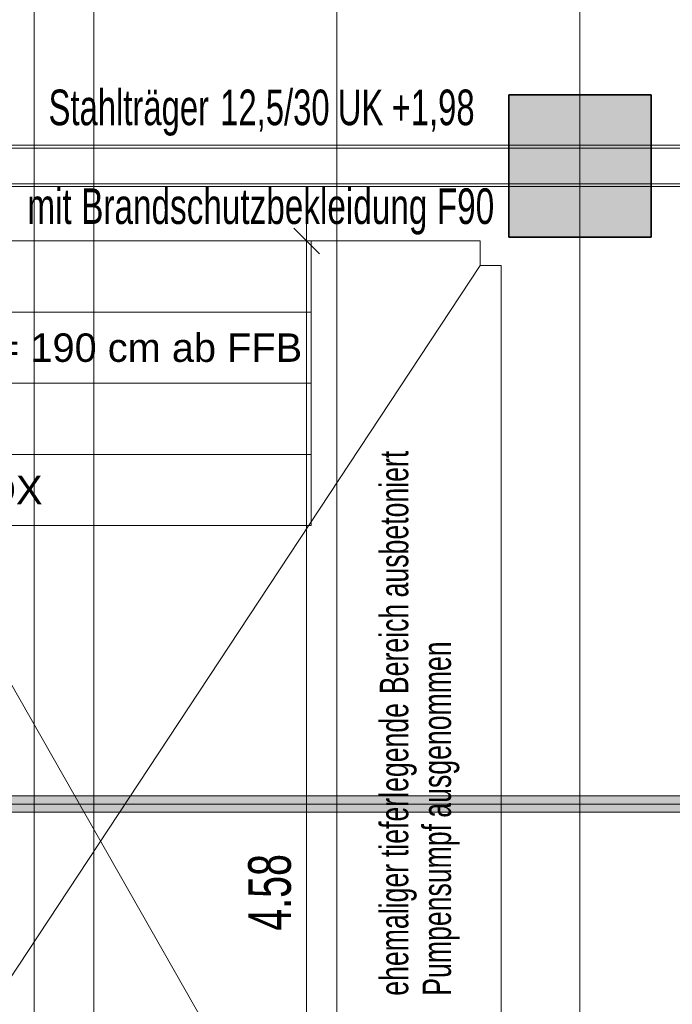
# Model space of a CAD drawing. Extents: x 69 to 739, y -141 to 453.
# Tile 45 of 48: x 367 to 413, y 200 to 269. Entities that reach past the tile are written whole.
import ezdxf
from ezdxf.lldxf.tags import DXFTag

# ---------------------------------------------------------------- set-up
doc = ezdxf.new("R2010")
doc.units = 0
doc.layers.get('0').update_dxf_attribs({"lineweight": 5})
for name, color, linetype, lineweight in [('0-Shading', 7, 'Continuous', 5), ('5_UG-BESTAND', 7, 'Continuous', 25), ('5_UG-NEU', 7, 'Continuous', 25), ('5_UG-TEXT-MASS', 7, 'Continuous', 25)]:
    doc.layers.add(name, color=color, linetype=linetype, lineweight=lineweight)
for name, color, linetype, lineweight, true_color in [('Ausgeblendet', 3, 'Continuous', 35, 0x00ff00), ('S_Kaltwasser', 7, 'Continuous', 18, 0x006000), ('S_Kaltwasser_Beschriftung', 7, 'Continuous', 18, 0x005e00)]:
    doc.layers.add(name, color=color, linetype=linetype, lineweight=lineweight, true_color=true_color)
doc.styles.get("Standard").update_dxf_attribs({"font": 'arial.ttf'})
tags = doc.linetypes.add('ALL_S16', pattern=[0.0005, 0, -0.0005]).pattern_tags.tags
tags[6:7] = [DXFTag(74, 4), DXFTag(75, 0), DXFTag(340, '0'), DXFTag(46, 1.0), DXFTag(50, 0.0), DXFTag(44, 0.0), DXFTag(45, 0.0)]
tags[4:5] = [DXFTag(74, 4), DXFTag(75, 0), DXFTag(340, '0'), DXFTag(46, 1.0), DXFTag(50, 0.0), DXFTag(44, 0.0), DXFTag(45, 0.0)]
tags = doc.linetypes.add('PUNKT2_S9', pattern=[0.0005, 0, -0.0005]).pattern_tags.tags
tags[6:7] = [DXFTag(74, 4), DXFTag(75, 0), DXFTag(340, '0'), DXFTag(46, 1.0), DXFTag(50, 0.0), DXFTag(44, 0.0), DXFTag(45, 0.0)]
tags[4:5] = [DXFTag(74, 4), DXFTag(75, 0), DXFTag(340, '0'), DXFTag(46, 1.0), DXFTag(50, 0.0), DXFTag(44, 0.0), DXFTag(45, 0.0)]
tags = doc.linetypes.add('STRICHPUNKT2_S5', pattern=[0.01, 0.008, -0.001, 0, -0.001]).pattern_tags.tags
tags[10:11] = [DXFTag(74, 4), DXFTag(75, 0), DXFTag(340, '0'), DXFTag(46, 1.0), DXFTag(50, 0.0), DXFTag(44, 0.0), DXFTag(45, 0.0)]
tags[8:9] = [DXFTag(74, 4), DXFTag(75, 0), DXFTag(340, '0'), DXFTag(46, 1.0), DXFTag(50, 0.0), DXFTag(44, 0.0), DXFTag(45, 0.0)]
tags[6:7] = [DXFTag(74, 4), DXFTag(75, 0), DXFTag(340, '0'), DXFTag(46, 1.0), DXFTag(50, 0.0), DXFTag(44, 0.0), DXFTag(45, 0.0)]
tags[4:5] = [DXFTag(74, 4), DXFTag(75, 0), DXFTag(340, '0'), DXFTag(46, 1.0), DXFTag(50, 0.0), DXFTag(44, 0.0), DXFTag(45, 0.0)]
tags = doc.linetypes.add('VERDECKT2_S2', pattern=[0.0027, 0.002, -0.0007]).pattern_tags.tags
tags[6:7] = [DXFTag(74, 4), DXFTag(75, 0), DXFTag(340, '0'), DXFTag(46, 1.0), DXFTag(50, 0.0), DXFTag(44, 0.0), DXFTag(45, 0.0)]
tags[4:5] = [DXFTag(74, 4), DXFTag(75, 0), DXFTag(340, '0'), DXFTag(46, 1.0), DXFTag(50, 0.0), DXFTag(44, 0.0), DXFTag(45, 0.0)]

# ---------------------------------------------------------------- blocks, each defined once
blk = doc.blocks.new('Shading-A06HSZP5NL', base_point=(467.527, 214.199))
at = {"layer": '0-Shading', "color": 98, "true_color": 0x003c00}
for points in [[(458.029, 214.46), (341.354, 214.46), (459.21, 214.382), (341.354, 214.382)], [(341.354, 213.378), (341.354, 213.3), (466.84, 213.378), (466.84, 213.3)]]:
    blk.add_solid(points, dxfattribs=at)
at = {"layer": '0-Shading', "color": 98, "true_color": 0x005100}
for points in [[(459.21, 214.382), (341.354, 214.382), (461.254, 214.17), (341.354, 214.17)], [(466.84, 213.378), (341.354, 213.59), (341.354, 213.378)], [(341.354, 213.59), (466.84, 213.378), (465.66, 213.59)]]:
    blk.add_solid(points, dxfattribs=at)
at = {"layer": '0-Shading', "color": 98, "true_color": 0x005e00}
for points in [[(461.254, 214.17), (341.354, 214.17), (463.615, 213.88), (341.354, 213.88)], [(463.615, 213.88), (341.354, 213.88), (465.66, 213.59), (341.354, 213.59)]]:
    blk.add_solid(points, dxfattribs=at)
blk = doc.blocks.new('Referenz-A06HSZPONL', base_point=(0, -118.617))
at = {"layer": '5_UG-BESTAND', "color": 0, "linetype": 'STRICHPUNKT2_S5', "lineweight": 13, "ltscale": 0.13}
for p, q in [((368.298, 159.839), (368.298, 357.683)), ((372.498, 159.839), (372.498, 357.683)), ((389.574, 159.839), (389.574, 357.683)), ((406.651, 159.839), (406.651, 357.683)), ((406.651, 159.839), (406.651, 357.683))]:
    blk.add_line(p, q, dxfattribs=at)
at = {"layer": '5_UG-BESTAND', "color": 0, "lineweight": 35}
for p, q in [((411.651, 263.703), (401.651, 263.703)), ((401.651, 263.703), (401.651, 253.703)), ((411.651, 253.703), (411.651, 263.703)), ((401.651, 253.703), (411.651, 253.703))]:
    blk.add_line(p, q, dxfattribs=at)
at = {"layer": '5_UG-BESTAND', "color": 0, "linetype": 'ALL_S16', "lineweight": 13, "ltscale": 0.13}
for p, q in [((338.345, 259.953), (485.159, 259.953)), ((338.345, 257.453), (485.159, 257.453))]:
    blk.add_line(p, q, dxfattribs=at)
at = {"layer": '5_UG-NEU', "color": 0, "linetype": 'ALL_S16', "lineweight": 13, "ltscale": 0.13}
for p, q in [((338.345, 260.153), (485.159, 260.153)), ((338.345, 257.253), (485.159, 257.253))]:
    blk.add_line(p, q, dxfattribs=at)
at = {"layer": '5_UG-NEU', "color": 0, "linetype": 'VERDECKT2_S2', "lineweight": 13, "ltscale": 0.13}
for p, q in [((399.651, 253.439), (360.345, 253.439)), ((399.651, 253.439), (399.651, 251.703)), ((399.651, 251.703), (401.105, 251.703)), ((401.105, 251.703), (401.105, 161.839))]:
    blk.add_line(p, q, dxfattribs=at)
at = {"layer": '5_UG-NEU', "color": 0, "linetype": 'PUNKT2_S9', "lineweight": 13, "ltscale": 0.13}
for p, q in [((340.345, 161.839), (399.651, 251.703)), ((360.345, 233.439), (401.105, 161.839))]:
    blk.add_line(p, q, dxfattribs=at)
at = {"layer": '5_UG-TEXT-MASS', "color": 0, "lineweight": 13}
for p, q in [((387.441, 253.439), (387.441, 254.939)), ((388.341, 252.539), (386.541, 254.339)), ((387.441, 253.439), (385.941, 253.439)), ((387.441, 253.439), (388.941, 253.439)), ((387.441, 202.276), (387.441, 253.439)), ((387.441, 161.839), (387.441, 202.276))]:
    blk.add_line(p, q, dxfattribs=at)
at = {"layer": 'Ausgeblendet', "color": 0, "linetype": 'Continuous', "lineweight": 13, "ltscale": 0.13}
for points in [[(401.651, 253.703), (401.651, 263.703), (411.651, 253.703)], [(411.651, 253.703), (401.651, 263.703), (411.651, 263.703)]]:
    blk.add_solid(points, dxfattribs=at)
at = {"layer": '5_UG-TEXT-MASS', "color": 0, "lineweight": -2, "char_height": 2.5, "attachment_point": 1}
for s, insert in [('{\\W0.66;\\fArial;Stahlträger}', (369.317, 264.067)), ('{\\W0.66;\\fArial;12,5/30}', (381.374, 264.067)), ('{\\W0.66;\\fArial;UK}', (389.634, 264.067)), ('{\\W0.66;\\fArial;+1,98}', (393.419, 264.067)), ('{\\W0.67;\\fArial;Brandschutzbekleidung}', (371.608, 257.127)), ('{\\W0.67;\\fArial;mit}', (367.824, 257.127)), ('{\\W0.67;\\fArial;F90}', (396.596, 257.127))]:
    blk.add_mtext(s, dxfattribs=dict(at, insert=insert))
at = {"layer": '5_UG-TEXT-MASS', "color": 0, "lineweight": 18, "char_height": 2, "attachment_point": 1, "rotation": 90}
for s, insert in [('{\\W0.67;\\fArial;ausbetoniert}', (392.589, 228.394)), ('{\\W0.67;\\fArial;Bereich}', (392.589, 221.598)), ('{\\W0.67;\\fArial;ausgenommen}', (395.589, 212.92)), ('{\\W0.67;\\fArial;tieferlegende}', (392.589, 210.152)), ('{\\W0.67;\\fArial;Pumpensumpf}', (395.589, 200.412)), ('{\\W0.67;\\fArial;ehemaliger}', (392.589, 200.412))]:
    blk.add_mtext(s, dxfattribs=dict(at, insert=insert))
at = {"layer": '5_UG-TEXT-MASS', "color": 0, "lineweight": -2, "insert": (383.342, 204.981), "char_height": 3, "attachment_point": 1, "rotation": 90}
blk.add_mtext('{\\W0.66;\\fArial;4.58}', dxfattribs=at)
blk = doc.blocks.new('Sanpress INOX-A06HSZR2NL', base_point=(260.825, 160.649))
at = {"color": 0, "linetype": 'ByBlock', "lineweight": -2, "ltscale": 0.18}
blk.add_line((467.71, 213.88), (340.484, 213.88), dxfattribs=at)
blk = doc.blocks.new('Bauteilbeschriftung-A06HSZR8NL', base_point=(340.484, 233.439))
at = {"color": 0, "lineweight": -2}
for p, q in [((348.818, 253.439), (387.778, 253.439)), ((348.818, 233.439), (348.818, 253.439)), ((387.778, 253.439), (387.778, 233.439)), ((348.818, 248.439), (387.778, 248.439)), ((348.818, 243.439), (387.778, 243.439)), ((348.818, 238.439), (387.778, 238.439)), ((387.778, 233.439), (348.818, 233.439))]:
    blk.add_line(p, q, dxfattribs=at)
at = {"color": 0, "linetype": 'ByBlock', "lineweight": -2, "ltscale": 0.18}
blk.add_line((368.298, 243.439), (340.484, 243.439), dxfattribs=at)
at = {"color": 0, "linetype": 'ByBlock', "lineweight": -2, "ltscale": 0.18, "char_height": 2, "attachment_point": 1}
for s, insert in [('{\\fArial;DN 15}', (349.484, 251.939)), ('{\\fArial;Mitte Bauteil = 190 cm ab FFB}', (349.484, 246.939)), ('{\\fArial;VR = 0.28 l/s}', (349.484, 241.939)), ('{\\fArial;Sanpress INOX}', (349.484, 236.939))]:
    blk.add_mtext(s, dxfattribs=dict(at, insert=insert))
blk = doc.blocks.new('Geometrie-A06HSZRCNL', base_point=(128.227, 144.777))
at = {"layer": 'S_Kaltwasser'}
for p, q in [((466.84, 214.46), (341.354, 214.46)), ((341.354, 213.3), (466.84, 213.3))]:
    blk.add_line(p, q, dxfattribs=at)

msp = doc.modelspace()

# ---------------------------------------------------------------- block references
at = {"color": 251, "lineweight": 25, "ltscale": 0.25, "true_color": 0x585858}
msp.add_blockref('Referenz-A06HSZPONL', (0, -118.617), dxfattribs=at)
msp.add_blockref('Shading-A06HSZP5NL', (467.527, 214.199))
at = {"linetype": 'Continuous', "ltscale": 0.13}
msp.add_blockref('Geometrie-A06HSZRCNL', (128.227, 144.777), dxfattribs=at)
at = {"layer": 'S_Kaltwasser', "ltscale": 0.18}
msp.add_blockref('Sanpress INOX-A06HSZR2NL', (260.825, 160.649), dxfattribs=at)
at = {"layer": 'S_Kaltwasser_Beschriftung', "ltscale": 0.18}
msp.add_blockref('Bauteilbeschriftung-A06HSZR8NL', (340.484, 233.439), dxfattribs=at)

doc.saveas('drawing.dxf')
